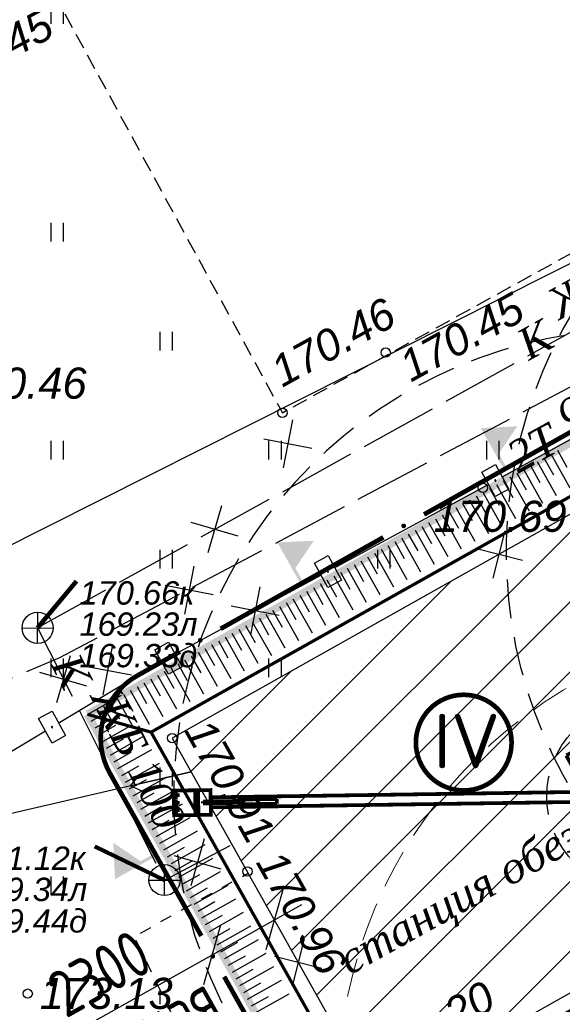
# Model space of a CAD drawing. Header units: metres. Extents: x 2193651 to 2201499, y 493187 to 494493.
# Tile 64 of 76: x 2200140 to 2200174, y 493770 to 493833. Entities that reach past the tile are written whole.
import ezdxf

# ---------------------------------------------------------------- set-up
doc = ezdxf.new("R2010")
doc.units = ezdxf.units.M
doc.set_wipeout_variables(frame=1)
for name, pattern in [('1.5_1.5', [1.5, 0.75, -0.75]), ('10_2', [6, 5, -1]), ('2_1', [1.5, 1, -0.5]), ('CONTI', [0]), ('H', [0.375, 0.25, -0.125]), ('HIDDEN', [0.375, 0.25, -0.125]), ('IMPORT-GOST2_303 5 _2_', [24, 20, -1.5, 1, -1.5])]:
    doc.linetypes.add(name, pattern=pattern)
for name, color, linetype in [('03B-1', 7, 'Continuous'), ('12492', 7, 'Continuous'), ('_ПОДСНОС', 7, 'Continuous'), ('AUDIT_I_080626095252-1', 7, 'Continuous'), ('contur_line_building', 7, 'Continuous'), ('contur_line_road', 7, 'Continuous'), ('net_electro', 1, 'Continuous'), ('relief_point', 7, 'Continuous'), ('z_text_net_cell', 7, 'Continuous'), ('z_text_net_pipeline', 7, 'Continuous'), ('z_text_relief_point', 7, 'Continuous')]:
    doc.layers.add(name, color=color, linetype=linetype)
for name, color, linetype, lineweight in [('_крестик', 10, 'Continuous', 35), ('net_pipeline', 7, 'Continuous', 30), ('АВТОТРАНСПОРТ', 160, 'Continuous', 40), ('КР_Оси', 21, 'IMPORT-GOST2_303 5 _2_', 15)]:
    doc.layers.add(name, color=color, linetype=linetype, lineweight=lineweight)
doc.layers.add('x_polygon', color=7, linetype='Continuous', true_color=0xffffff)
doc.styles.add('Bm-431', font='timesi.ttf')
doc.styles.add('D-131', font='ariali.ttf')
doc.styles.add('стиль1', font='isocpeur.ttf', dxfattribs={"width": 0.9})
doc.linetypes.add('ограждение2', pattern='A,0.25,-0.1,[132,ltypeshp.shx,S=0.1,R=0,X=-0.1,Y=0],-0.1,1', length=1.45)
doc.dimstyles.new('leader', dxfattribs={"dimtxt": 0.75, "dimasz": 0.18, "dimexe": 0.18, "dimexo": 0.0625, "dimgap": 0.25, "dimtad": 0, "dimtih": 1, "dimtoh": 1, "dimdec": 4, "dimzin": 0, "dimdsep": 46, "dimtxsty": 'D-131', "dimcen": 0, "dimadec": 0, "dimazin": 0, "dimtfac": 1, "dimtdec": 4, "dimtofl": 0, "dimtmove": 0, "dimatfit": 3, "dimfxl": 1, "dimtolj": 1, "dimtzin": 0, "dimarcsym": 0})

# ---------------------------------------------------------------- blocks, each defined once
blk = doc.blocks.new('ыероекыокеыокеыоы')
at = {"lineweight": 20}
h = blk.add_hatch(dxfattribs=at)
h.set_pattern_fill('ANSI31', color=2)
h.set_pattern_definition([(45, (0, 0), (-2.245064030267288, 2.245064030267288), [])])
h.paths.add_polyline_path([(2197667.194856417, 493875.6000014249), (2197625.219267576, 493852.006534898), (2197638.353809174, 493828.638620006), (2197680.329398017, 493852.2320865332)])
at = {"layer": '_ПОДСНОС', "color": 7, "lineweight": 30, "elevation": 341.6399999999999, "flags": 128}
blk.add_lwpolyline([(2197667.194856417, 493875.6000014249), (2197625.219267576, 493852.006534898), (2197638.353809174, 493828.638620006), (2197680.329398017, 493852.2320865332), (2197667.194856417, 493875.6000014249)], close=True, dxfattribs=at)
blk = doc.blocks.new('шнгщощ')
at = {"color": 34, "linetype": 'Continuous', "lineweight": 25, "const_width": 0.5, "flags": 128}
for points in [[(2194944.845849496, 493867.8085224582), (2194895.896392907, 493840.295212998)], [(2194895.896392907, 493840.295212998), (2194912.950777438, 493809.9534303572)]]:
    blk.add_lwpolyline(points, dxfattribs=at)
at = {"color": 34, "linetype": 'HIDDEN', "lineweight": 60, "ltscale": 5, "const_width": 0.2019374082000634, "elevation": 341.6399999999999}
blk.add_lwpolyline([(2194943.70059019, 493863.7233809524), (2194899.981534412, 493839.1499536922), (2194914.096036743, 493814.038571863), (2194957.815092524, 493838.6119991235)], close=True, dxfattribs=at)
at = {"color": 34, "linetype": 'Continuous', "lineweight": 25, "flags": 128}
for points in [[(2194925.667713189, 493857.0289543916), (2194926.892691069, 493854.8496358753)], [(2194926.103579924, 493857.2739445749), (2194926.716068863, 493856.1842853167)], [(2194924.360112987, 493856.2939838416), (2194924.972601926, 493855.2043245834)], [(2194924.795979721, 493856.5389740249), (2194926.0209576, 493854.3596555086)], [(2194925.231846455, 493856.7839642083), (2194925.844335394, 493855.6943049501)], [(2194923.488379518, 493855.8040034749), (2194924.100868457, 493854.7143442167)], [(2194923.924246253, 493856.0489936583), (2194925.149224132, 493853.8696751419)], [(2194922.180779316, 493855.0690329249), (2194923.405757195, 493852.8897144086)], [(2194922.61664605, 493855.3140231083), (2194923.229134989, 493854.2243638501)], [(2194923.052512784, 493855.5590132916), (2194924.277490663, 493853.3796947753)], [(2194921.309045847, 493854.5790525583), (2194922.534023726, 493852.3997340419)], [(2194921.744912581, 493854.8240427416), (2194922.35740152, 493853.7343834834)], [(2194920.001445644, 493853.8440820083), (2194920.613934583, 493852.7544227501)], [(2194920.437312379, 493854.0890721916), (2194921.662290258, 493851.9097536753)], [(2194920.873179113, 493854.334062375), (2194921.485668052, 493853.2444031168)], [(2194918.693845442, 493853.1091114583), (2194919.918823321, 493850.929792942)], [(2194919.129712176, 493853.3541016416), (2194919.742201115, 493852.2644423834)], [(2194919.56557891, 493853.599091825), (2194920.790556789, 493851.4197733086)], [(2194917.822111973, 493852.6191310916), (2194919.047089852, 493850.4398125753)], [(2194918.257978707, 493852.864121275), (2194918.870467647, 493851.7744620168)], [(2194916.51451177, 493851.8841605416), (2194917.12700071, 493850.7945012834)], [(2194916.950378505, 493852.129150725), (2194918.175356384, 493849.9498322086)], [(2194917.386245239, 493852.3741409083), (2194917.998734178, 493851.2844816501)], [(2194915.642778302, 493851.394180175), (2194916.255267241, 493850.3045209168)], [(2194916.078645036, 493851.6391703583), (2194917.303622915, 493849.459851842)], [(2194914.335178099, 493850.659209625), (2194915.560155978, 493848.4798911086)], [(2194914.771044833, 493850.9041998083), (2194915.383533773, 493849.8145405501)], [(2194915.206911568, 493851.1491899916), (2194916.431889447, 493848.9698714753)], [(2194913.463444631, 493850.1692292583), (2194914.68842251, 493847.989910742)], [(2194913.899311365, 493850.4142194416), (2194914.511800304, 493849.3245601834)], [(2194912.155844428, 493849.4342587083), (2194912.768333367, 493848.3445994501)], [(2194912.591711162, 493849.6792488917), (2194913.816689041, 493847.4999303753)], [(2194913.027577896, 493849.924239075), (2194913.640066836, 493848.8345798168)], [(2194910.848244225, 493848.6992881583), (2194912.073222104, 493846.519969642)], [(2194911.284110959, 493848.9442783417), (2194911.896599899, 493847.8546190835)], [(2194911.719977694, 493849.189268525), (2194912.944955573, 493847.0099500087)], [(2194909.976510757, 493848.2093077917), (2194911.201488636, 493846.0299892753)], [(2194910.412377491, 493848.454297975), (2194911.02486643, 493847.3646387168)], [(2194908.668910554, 493847.4743372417), (2194909.281399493, 493846.3846779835)], [(2194909.104777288, 493847.719327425), (2194910.329755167, 493845.5400089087)], [(2194909.540644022, 493847.9643176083), (2194910.153132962, 493846.8746583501)], [(2194907.797177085, 493846.984356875), (2194908.409666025, 493845.8946976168)], [(2194908.23304382, 493847.2293470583), (2194909.458021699, 493845.050028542)], [(2194906.489576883, 493846.249386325), (2194907.714554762, 493844.0700678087)], [(2194906.925443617, 493846.4943765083), (2194907.537932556, 493845.4047172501)], [(2194907.361310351, 493846.7393666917), (2194908.58628823, 493844.5600481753)], [(2194905.617843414, 493845.7594059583), (2194906.842821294, 493843.580087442)], [(2194906.053710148, 493846.0043961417), (2194906.666199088, 493844.9147368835)], [(2194904.310243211, 493845.0244354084), (2194904.922732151, 493843.9347761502)], [(2194904.746109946, 493845.2694255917), (2194905.971087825, 493843.0901070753)], [(2194905.18197668, 493845.514415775), (2194905.794465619, 493844.4247565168)], [(2194903.002643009, 493844.2894648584), (2194904.227620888, 493842.110146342)], [(2194903.438509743, 493844.5344550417), (2194904.050998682, 493843.4447957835)], [(2194903.874376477, 493844.779445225), (2194905.099354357, 493842.6001267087)], [(2194902.13090954, 493843.7994844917), (2194903.35588742, 493841.6201659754)], [(2194902.566776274, 493844.044474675), (2194903.179265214, 493842.9548154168)], [(2194900.823309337, 493843.0645139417), (2194901.435798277, 493841.9748546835)], [(2194901.259176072, 493843.309504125), (2194902.484153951, 493841.1301856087)], [(2194901.695042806, 493843.5544943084), (2194902.307531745, 493842.4648350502)], [(2194899.951575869, 493842.574533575), (2194900.564064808, 493841.4848743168)], [(2194900.387442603, 493842.8195237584), (2194901.612420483, 493840.640205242)], [(2194898.643975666, 493841.839563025), (2194899.868953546, 493839.6602445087)], [(2194899.0798424, 493842.0845532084), (2194899.69233134, 493840.9948939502)], [(2194899.515709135, 493842.3295433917), (2194900.740687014, 493840.1502248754)], [(2194895.896392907, 493840.295212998), (2194898.075711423, 493841.5201908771)], [(2194897.336375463, 493841.1045924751), (2194897.948864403, 493840.0149332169)], [(2194897.772242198, 493841.3495826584), (2194898.826648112, 493839.4737232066)], [(2194898.208108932, 493841.5945728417), (2194898.820597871, 493840.5049135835)], [(2194896.464641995, 493840.6146121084), (2194896.784052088, 493840.0463599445)], [(2194896.900508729, 493840.8596022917), (2194897.46491743, 493839.8554810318)], [(2194896.14138309, 493839.8593462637), (2194896.577241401, 493840.1043388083)], [(2194896.386373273, 493839.4234795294), (2194897.258089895, 493839.913464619)], [(2194896.631363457, 493838.9876127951), (2194897.721022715, 493839.6001017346)], [(2194896.87635364, 493838.5517460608), (2194898.619786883, 493839.5317162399)], [(2194897.121343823, 493838.1158793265), (2194898.211003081, 493838.728368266)], [(2194897.366334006, 493837.6800125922), (2194899.545652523, 493838.9049904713)], [(2194897.856314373, 493836.8082791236), (2194900.035632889, 493838.0332570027)], [(2194897.61132419, 493837.2441458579), (2194898.700983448, 493837.8566347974)], [(2194898.101304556, 493836.3724123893), (2194899.190963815, 493836.9849013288)], [(2194898.346294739, 493835.936545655), (2194900.525613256, 493837.161523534)], [(2194898.591284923, 493835.5006789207), (2194899.680944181, 493836.1131678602)], [(2194898.836275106, 493835.0648121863), (2194901.015593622, 493836.2897900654)], [(2194899.326255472, 493834.1930787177), (2194901.505573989, 493835.4180565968)], [(2194899.081265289, 493834.628945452), (2194900.170924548, 493835.2414343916)], [(2194899.571245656, 493833.7572119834), (2194900.660904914, 493834.369700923)], [(2194899.816235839, 493833.3213452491), (2194901.995554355, 493834.5463231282)], [(2194900.061226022, 493832.8854785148), (2194901.150885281, 493833.4979674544)], [(2194900.306216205, 493832.4496117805), (2194902.485534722, 493833.6745896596)], [(2194900.551206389, 493832.0137450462), (2194901.640865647, 493832.6262339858)], [(2194900.796196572, 493831.5778783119), (2194902.975515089, 493832.802856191)], [(2194901.041186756, 493831.1420115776), (2194902.130846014, 493831.7545005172)], [(2194901.286176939, 493830.7061448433), (2194903.465495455, 493831.9311227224)], [(2194901.776157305, 493829.8344113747), (2194903.955475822, 493831.0593892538)], [(2194901.531167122, 493830.270278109), (2194902.62082638, 493830.8827670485)], [(2194902.021147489, 493829.3985446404), (2194903.110806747, 493830.0110335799)], [(2194902.266137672, 493828.9626779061), (2194904.445456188, 493830.1876557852)], [(2194902.511127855, 493828.5268111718), (2194903.600787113, 493829.1393001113)], [(2194902.756118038, 493828.0909444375), (2194904.935436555, 493829.3159223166)], [(2194903.246098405, 493827.2192109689), (2194905.425416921, 493828.444188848)], [(2194903.001108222, 493827.6550777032), (2194904.09076748, 493828.2675666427)], [(2194903.491088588, 493826.7833442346), (2194904.580747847, 493827.3958331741)], [(2194903.736078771, 493826.3474775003), (2194905.915397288, 493827.5724553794)], [(2194904.226059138, 493825.4757440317), (2194906.405377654, 493826.7007219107)], [(2194903.981068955, 493825.911610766), (2194905.070728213, 493826.5240997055)], [(2194904.471049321, 493825.0398772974), (2194905.56070858, 493825.6523662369)], [(2194904.716039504, 493824.6040105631), (2194906.895358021, 493825.8289884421)], [(2194904.961029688, 493824.1681438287), (2194906.050688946, 493824.7806327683)], [(2194905.206019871, 493823.7322770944), (2194907.385338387, 493824.9572549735)], [(2194905.696000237, 493822.8605436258), (2194907.875318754, 493824.0855215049)], [(2194905.451010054, 493823.2964103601), (2194906.540669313, 493823.9088992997)], [(2194905.940990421, 493822.4246768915), (2194907.030649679, 493823.0371658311)], [(2194906.185980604, 493821.9888101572), (2194908.365299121, 493823.2137880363)], [(2194906.430970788, 493821.5529434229), (2194907.520630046, 493822.1654323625)], [(2194906.675960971, 493821.1170766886), (2194908.855279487, 493822.3420545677)]]:
    blk.add_lwpolyline(points, dxfattribs=at)
at = {"color": 34, "linetype": 'HIDDEN', "lineweight": 60, "ltscale": 5, "const_width": 0.2019374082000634}
blk.add_lwpolyline([(2194895.896392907, 493840.295212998), (2194899.981534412, 493839.1499536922)], dxfattribs=at)
blk = doc.blocks.new('фкцупфукпфукпфукфуп')
at = {"layer": '_крестик', "color": 7, "linetype": 'Continuous', "lineweight": 25, "ltscale": 0.4}
for p, q in [((16823.48394905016, 10797.69752511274), (16821.77435887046, 10795.06189781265)), ((16823.94696761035, 10795.52491637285), (16821.31134031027, 10797.23450655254))]:
    blk.add_line(p, q, dxfattribs=at)
blk = doc.blocks.new('ыкеокыеоыке')
at = {"color": 7, "linetype": 'Continuous', "lineweight": 25}
for p, q in [((2195882.843093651, 493801.4265869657), (2195880.013632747, 493798.5991939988)), ((2195887.443093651, 493801.4265869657), (2195884.613632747, 493798.5991939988))]:
    blk.add_line(p, q, dxfattribs=at)
at = {"color": 7, "linetype": 'CONTI', "lineweight": 25}
blk.add_line((2195888.028431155, 493800.0125952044), (2195868.281120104, 493800.0161814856), dxfattribs=at)
at = {"layer": 'AUDIT_I_080626095252-1', "color": 1, "lineweight": 25, "style": 'стиль1', "width": 0.8}
for s, p in [('2300', (2195871.216489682, 493801.0349338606)), ('Опасная', (2195868.469330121, 493796.4588293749)), ('зона', (2195870.406574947, 493793.4578538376))]:
    blk.add_text(s, height=2.999999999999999, rotation=359.9790547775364, dxfattribs=at).set_placement(p)
blk = doc.blocks.new('ыекроекыоекыоеклвлнев')
at = {"color": 1, "linetype": 'Continuous', "lineweight": 0, "flags": 128}
for points in [[(2197646.634543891, 493869.3203876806, 0.2, 0.2, 0), (2197645.654561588, 493871.0638424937, 2, 0, 0), (2197647.398016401, 493872.043824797, 0, 0, 0)], [(2197633.558541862, 493861.9706821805, 0.2, 0.2, 0), (2197632.578559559, 493863.7141369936, 2, 0, 0), (2197634.322014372, 493864.6941192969, 0, 0, 0)], [(2197624.14917582, 493844.5222243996, 0.2, 0.2, 0), (2197622.405721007, 493843.5422420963, 2, 0, 0), (2197621.425738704, 493845.2856969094, 0, 0, 0)]]:
    blk.add_lwpolyline(points, format="xyseb", dxfattribs=at)
at = {"color": 1, "linetype": 'Continuous', "lineweight": 0, "const_width": 0.3, "flags": 128}
for points in [[(2197651.864944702, 493872.2602698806), (2197641.404215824, 493866.3803760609)], [(2197638.788942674, 493864.9105643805), (2197628.328213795, 493859.0306705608)], [(2197625.712940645, 493857.5608588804), (2197622.96535789, 493856.0165088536)], [(2197621.209293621, 493849.7526252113), (2197627.08918744, 493839.2918963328)], [(2197628.55899912, 493836.6766231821), (2197634.343835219, 493826.38471032)]]:
    blk.add_lwpolyline(points, dxfattribs=at)
at = {"color": 1, "linetype": 'Continuous', "lineweight": 0, "const_width": 0.1475, "flags": 128}
for points in [[(2197640.020292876, 493865.6455349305, 1), (2197640.172792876, 493865.6455349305, 1)], [(2197626.944290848, 493858.2958294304, 1), (2197627.096790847, 493858.2958294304, 1)], [(2197627.747778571, 493837.9842233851, 1), (2197627.900278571, 493837.9842233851, 1)]]:
    blk.add_lwpolyline(points, format="xyb", close=True, dxfattribs=at)
at = {"color": 1, "linetype": 'Continuous', "lineweight": 0, "const_width": 0.3, "flags": 128}
blk.add_lwpolyline([(2197622.96535789, 493856.0165088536, 0.4142135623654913), (2197621.209293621, 493849.7526252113, 0.4142135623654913)], format="xyb", dxfattribs=at)
blk = doc.blocks.new('екокеыоекыокнывлвнел')
at = {"color": 7, "const_width": 0.2999999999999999}
for points in [[(2196777.423162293, 493862.6535485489), (2196775.985881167, 493865.2670852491)], [(2196775.39775338, 493863.2416763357), (2196778.01129008, 493864.6789574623)]]:
    blk.add_lwpolyline(points, dxfattribs=at)
blk.add_lwpolyline([(2196776.262632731, 493864.7832263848, -399.9991666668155), (2196776.254425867, 493864.7787664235, -0.002500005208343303)], format="xyb", close=True, dxfattribs=at)
at = {"color": 7, "linetype": 'H', "ltscale": 10}
blk.add_circle((2196776.70452173, 493863.9603168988), 30, dxfattribs=at)
blk.add_arc((2196776.717833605, 493863.9762302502), 6.000000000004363, 119.8046016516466, 119.2316438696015, dxfattribs=at)
at = {"layer": 'АВТОТРАНСПОРТ', "color": 7, "lineweight": 0}
for points, const_width in [([(2196791.774935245, 493887.1114451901), (2196791.166712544, 493887.5096885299), (2196792.462591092, 493889.4888371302), (2196793.792864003, 493888.6178201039), (2196792.496985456, 493886.6386715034), (2196791.878675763, 493887.0435194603)], 0.24), ([(2196792.622157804, 493889.3843583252), (2196792.482433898, 493889.1710524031)], 0.24), ([(2196792.482433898, 493889.1710524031), (2196792.679950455, 493889.041671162)], 0.24), ([(2196792.679950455, 493889.041671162), (2196792.819658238, 493889.2550418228)], 0.24), ([(2196793.028810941, 493889.1179497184), (2196792.889087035, 493888.9046437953)], 0.24), ([(2196792.88994489, 493888.905953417), (2196793.087461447, 493888.7765721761)], 0.24), ([(2196793.086603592, 493888.7752625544), (2196793.226311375, 493888.9886332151)], 0.24), ([(2196793.421547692, 493888.8607259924), (2196793.281823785, 493888.6474200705)], 0.24), ([(2196793.28268164, 493888.6487296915), (2196793.480198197, 493888.5193484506)], 0.24), ([(2196793.479340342, 493888.5180388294), (2196793.619048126, 493888.7314094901)], 0.24), ([(2196792.934544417, 493887.3069395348), (2196791.604271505, 493888.1779565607)], 0.24), ([(2196791.70663926, 493888.3342991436), (2196793.036912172, 493887.4632821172)], 0.24), ([(2196791.559074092, 493887.2527836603), (2196776.981100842, 493864.9946872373)], 0.24), ([(2196792.045596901, 493887.5248169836), (2196790.813166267, 493885.6425700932)], 0.24), ([(2196792.149354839, 493887.456917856), (2196790.916906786, 493885.5746443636)], 0.24), ([(2196792.045596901, 493887.5248169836), (2196792.149354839, 493887.456917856)], 0.24), ([(2196792.094300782, 493886.9023356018), (2196777.489378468, 493864.600579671)], 0.24), ([(2196790.736354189, 493885.692864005), (2196789.365067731, 493883.5985476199)], 0.24), ([(2196790.994032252, 493885.5241452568), (2196789.622745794, 493883.4298288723)], 0.24), ([(2196790.994032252, 493885.5241452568), (2196790.736354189, 493885.692864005)], 0.24), ([(2196789.622745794, 493883.4298288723), (2196789.365067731, 493883.5985476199)], 0.24), ([(2196777.038459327, 493869.3860019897), (2196775.988237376, 493868.8080871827)], 0.2399999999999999), ([(2196776.233473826, 493868.3629058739), (2196775.988237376, 493868.8080871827)], 0.2399999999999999), ([(2196777.241691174, 493869.0187212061), (2196776.191034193, 493868.4399471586)], 0.2399999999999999), ([(2196778.329072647, 493867.052811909), (2196777.044988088, 493869.3877776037)], 0.2399999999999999), ([(2196777.455008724, 493866.1455746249), (2196776.233473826, 493868.3629058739)], 0.2399999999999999), ([(2196777.439242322, 493868.6708699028), (2196776.384035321, 493868.0895893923)], 0.2399999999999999), ([(2196777.631992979, 493868.3203741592), (2196776.577036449, 493867.7392316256)], 0.2399999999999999), ([(2196777.824743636, 493867.9698784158), (2196776.770037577, 493867.3888738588)], 0.2399999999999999), ([(2196778.017494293, 493867.6193826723), (2196776.962788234, 493867.0383781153)], 0.2399999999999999), ([(2196775.58788176, 493867.3672328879), (2196771.456246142, 493861.0526287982)], 0.24), ([(2196772.833032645, 493867.0694120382), (2196771.782830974, 493866.4914604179)], 0.2399999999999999), ([(2196774.032567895, 493864.8918781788), (2196772.833032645, 493867.0694120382)], 0.2399999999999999), ([(2196777.651809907, 493866.0168079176), (2196775.58788176, 493867.3672328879)], 0.24), ([(2196778.210745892, 493867.2691628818), (2196777.156039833, 493866.6881583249)], 0.2399999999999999), ([(2196773.260158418, 493863.8096463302), (2196771.782830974, 493866.4914604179)], 0.2399999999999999), ([(2196773.025584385, 493866.7198700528), (2196771.975624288, 493866.1414798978)], 0.2399999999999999), ([(2196773.218585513, 493866.369512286), (2196772.168625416, 493865.7911221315)], 0.2399999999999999), ([(2196778.149616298, 493866.7788124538), (2196777.349040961, 493866.337800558)], 0.2399999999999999), ([(2196779.599708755, 493864.7423007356), (2196778.678812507, 493866.4168486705)], 0.2399999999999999), ([(2196773.41158664, 493866.0191545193), (2196772.361626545, 493865.4407643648)], 0.2399999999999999), ([(2196773.604587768, 493865.668796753), (2196772.554627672, 493865.0904065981)], 0.2399999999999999), ([(2196777.68169227, 493866.0643717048), (2196777.542042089, 493865.987442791)], 0.2399999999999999), ([(2196778.209655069, 493865.6518106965), (2196780.273583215, 493864.3013857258)], 0.24), ([(2196778.981247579, 493865.8669039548), (2196778.383865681, 493865.5378249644)], 0.2399999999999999), ([(2196778.789749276, 493866.2180895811), (2196778.412588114, 493866.0103233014)], 0.2399999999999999), ([(2196773.797588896, 493865.3184389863), (2196772.747628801, 493864.7400488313)], 0.2399999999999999), ([(2196777.944746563, 493865.2959279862), (2196777.92654152, 493865.2858993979)], 0.2399999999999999), ([(2196773.990590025, 493864.9680812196), (2196772.940629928, 493864.3896910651)], 0.2399999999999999), ([(2196773.566441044, 493864.2777547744), (2196773.133380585, 493864.039195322)], 0.2399999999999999), ([(2196780.273583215, 493864.3013857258), (2196776.141947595, 493857.9867816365)], 0.24), ([(2196781.477015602, 493861.3286259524), (2196780.039190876, 493863.9431511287)], 0.2399999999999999), ([(2196780.329709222, 493863.4129969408), (2196779.346180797, 493862.8712019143)], 0.2399999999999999), ([(2196780.146711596, 493863.7451952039), (2196779.776081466, 493863.5410266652)], 0.2399999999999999), ([(2196780.415940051, 493860.7708894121), (2196779.345719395, 493862.7135549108)], 0.2399999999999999), ([(2196780.512009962, 493863.0804147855), (2196779.462049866, 493862.5020246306)], 0.2399999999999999), ([(2196780.705011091, 493862.7300570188), (2196779.655050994, 493862.1516668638)], 0.2399999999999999), ([(2196780.898012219, 493862.3796992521), (2196779.848052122, 493861.8013090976)], 0.2399999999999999), ([(2196781.091013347, 493862.0293414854), (2196780.04105325, 493861.4509513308)], 0.2399999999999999), ([(2196781.284014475, 493861.6789837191), (2196780.234054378, 493861.1005935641)], 0.2399999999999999), ([(2196781.477015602, 493861.3286259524), (2196780.427055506, 493860.7502357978)], 0.2399999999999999)]:
    blk.add_lwpolyline(points, dxfattribs=dict(at, const_width=const_width))
at = {"layer": 'АВТОТРАНСПОРТ', "color": 7, "lineweight": 0, "const_width": 0.24}
for points in [[(2196776.981100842, 493864.9946872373, 0.9404078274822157), (2196777.489378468, 493864.600579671)], [(2196771.456246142, 493861.0526287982, 0.2476216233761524), (2196776.141947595, 493857.9867816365, -1.658236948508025)]]:
    blk.add_lwpolyline(points, format="xyb", dxfattribs=at)
at = {"layer": 'АВТОТРАНСПОРТ', "color": 7, "lineweight": 0}
blk.add_arc((2196776.724119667, 493863.9671258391), 6.000000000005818, 88.30373116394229, 88.87668894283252, dxfattribs=at)
blk = doc.blocks.new('ыекокеыоыкеоекыоыке')
at = {"color": 7, "linetype": 'H', "lineweight": 0, "ltscale": 10}
blk.add_circle((2196461.766649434, 493503.8817481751), 30, dxfattribs=at)
blk = doc.blocks.new('330')
h = blk.add_hatch(color=0)
edge = h.paths.add_edge_path()
edge.add_arc((0, 0), 0.15, 0, 360.0002688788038)
at = {"color": 0}
blk.add_circle((0, 0), 0.15, dxfattribs=at)
blk = doc.blocks.new('*E281')
blk.add_wipeout([(-0.25, -0.25), (-0.25, 0.25), (0.25, 0.25), (0.25, -0.25)])
blk = doc.blocks.new('*E282')
blk.add_wipeout([(-0.25, -0.25), (-0.25, 0.25), (0.25, 0.25), (0.25, -0.25)])
blk = doc.blocks.new('*E283')
blk.add_wipeout([(-0.25, -0.25), (-0.25, 0.25), (0.25, 0.25), (0.25, -0.25)])
blk = doc.blocks.new('*E284')
blk.add_wipeout([(-0.25, -0.25), (-0.25, 0.25), (0.25, 0.25), (0.25, -0.25)])
blk = doc.blocks.new('ж9итдщд')
at = {"color": 251, "lineweight": 25, "true_color": 0x5d5d5d}
for points in [[(2197140.669491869, 493793.3585924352), (2197140.690360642, 493795.3584835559)], [(2197139.679980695, 493794.3689723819), (2197141.679871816, 493794.3481036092)], [(2197146.651387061, 493784.2036821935), (2197150.547815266, 493785.108031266)], [(2197146.651387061, 493784.2036821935), (2197147.163544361, 493784.8182411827)], [(2197146.651387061, 493784.2036821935), (2197147.381878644, 493783.8775382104)], [(2197148.832071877, 493777.1497518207), (2197148.832071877, 493779.1497518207)], [(2197147.832071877, 493778.1497518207), (2197149.832071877, 493778.1497518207)]]:
    blk.add_lwpolyline(points, dxfattribs=at)
for centre in [(2197140.679926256, 493794.3585379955), (2197148.832071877, 493778.1497518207)]:
    blk.add_circle(centre, 1, dxfattribs=at)
at = {"layer": 'contur_line_building', "color": 251, "linetype": '2_1', "lineweight": 30, "true_color": 0x5d5d5d, "flags": 128}
blk.add_lwpolyline([(2197140.984150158, 493836.4620623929), (2197156.409879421, 493808.1795646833), (2197191.292714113, 493827.436632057), (2197179.149050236, 493851.45633283), (2197153.647923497, 493898.0932788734)], dxfattribs=at)
at = {"layer": 'contur_line_building', "color": 251, "lineweight": 30, "true_color": 0x5d5d5d, "elevation": 341.6399999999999, "flags": 128}
blk.add_lwpolyline([(2197191.306928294, 493810.8657532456), (2197149.331339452, 493787.2722867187), (2197162.465881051, 493763.9043718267), (2197204.441469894, 493787.4978383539), (2197191.306928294, 493810.8657532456)], close=True, dxfattribs=at)
at = {"layer": 'contur_line_road', "color": 251, "linetype": '1.5_1.5', "true_color": 0x5d5d5d, "flags": 128}
blk.add_lwpolyline([(2197082.945918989, 493716.1798014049), (2197115.370756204, 493729.7583450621), (2197156.325428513, 493746.3170802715), (2197158.292399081, 493750.9345210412), (2197146.893818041, 493774.5215897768), (2197150.992168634, 493776.8192781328), (2197150.992168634, 493776.8192781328), (2197154.215932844, 493778.5873252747)], dxfattribs=at)
at = {"layer": 'net_electro', "color": 251, "true_color": 0x5d5d5d, "flags": 128}
blk.add_lwpolyline([(2197150.547815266, 493785.108031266), (2197063.847491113, 493764.9851511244), (2197026.243270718, 493829.2861184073), (2196990.834071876, 493894.4697518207)], dxfattribs=at)
at = {"layer": 'net_pipeline', "color": 251, "true_color": 0x5d5d5d, "flags": 128}
blk.add_lwpolyline([(2197135.375642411, 493784.2640503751), (2197148.326877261, 493792.0268338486), (2197169.479462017, 493803.4757125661), (2197189.155083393, 493814.2857791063), (2197201.016486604, 493820.833662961), (2197215.330480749, 493828.3991479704), (2197212.765221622, 493833.4101531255)], dxfattribs=at)
at = {"layer": 'net_pipeline', "color": 251, "linetype": '10_2', "true_color": 0x5d5d5d, "flags": 128}
for points in [[(2197192.270007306, 493822.9749277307), (2197140.750523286, 493794.3976973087)], [(2197062.492374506, 493759.161682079), (2197142.112838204, 493792.4460747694), (2197194.77151922, 493820.3955962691)], [(2197140.750523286, 493794.3976973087), (2197140.679926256, 493794.3585379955), (2197148.832071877, 493778.1497518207), (2197153.171695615, 493780.4398354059)]]:
    blk.add_lwpolyline(points, dxfattribs=at)
at = {"layer": 'relief_point', "color": 251, "true_color": 0x5d5d5d, "xscale": 2, "yscale": 2, "zscale": 2, "rotation": 359.4021428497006}
for p in [(2197163.050631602, 493812.0504832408, 340.9), (2197156.409879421, 493808.1795646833, 340.92), (2197169.300342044, 493803.3647985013, 341.38), (2197149.331339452, 493787.2722867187, 341.82), (2197154.162170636, 493778.7014133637, 341.92), (2197140.039459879, 493770.848347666, 346.26)]:
    blk.add_blockref('330', p, dxfattribs=at)
at = {"layer": '12492', "color": 251, "linetype": 'Continuous', "true_color": 0x5d5d5d, "style": 'Bm-431'}
blk.add_text('станция обезжелезивания', height=2, rotation=29.09758853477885, dxfattribs=at).set_placement((2197160.741604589, 493772.0119731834, -366.2))
at = {"layer": 'z_text_net_cell', "color": 251, "true_color": 0x5d5d5d, "style": 'D-131'}
for s, p in [('170.66к', (2197143.36989897, 493795.8523988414)), ('169.23л', (2197143.36989897, 493793.847487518)), ('171.12к', (2197136.347045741, 493778.805465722)), ('169.34л', (2197136.283607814, 493776.8005543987)), ('169.44д', (2197136.289746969, 493774.7762024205))]:
    blk.add_text(s, height=1.5, dxfattribs=at).set_placement(p)
at = {"layer": 'z_text_net_pipeline', "color": 251, "true_color": 0x5d5d5d, "style": 'Bm-431'}
for s, rotation, p in [(' ЖБ 100 ', 29.01659848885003, (2197173.543341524, 493813.7491503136)), ('К', 29.01659848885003, (2197172.251988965, 493811.5081357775)), (' ст. 150 ', 28.78502026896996, (2197173.901471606, 493807.0643145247)), ('К', 296.6999307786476, (2197141.505325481, 493792.0108456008)), (' ЖБ 100 ', 296.6999307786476, (2197143.692308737, 493790.629961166))]:
    blk.add_text(s, height=2, rotation=rotation, dxfattribs=at).set_placement(p)
at = {"layer": 'z_text_relief_point', "color": 251, "true_color": 0x5d5d5d, "style": 'D-131'}
for s, rotation, p in [(' 170.45', 28.08956740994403, (2197133.666907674, 493828.0551556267, 340.9)), (' 170.46', 28.9008913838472, (2197155.725324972, 493809.4055903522, 340.92)), (' 170.45', 28.9008913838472, (2197163.989526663, 493809.7409610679, 340.9)), (' 170.91', 299.3392911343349, (2197149.697252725, 493788.4204567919, 341.82)), (' 170.96', 299.3392911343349, (2197154.295172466, 493779.9659985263, 341.92)), (' 171.20', 29.33929114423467, (2197162.14183969, 493765.4410537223, 342.4))]:
    blk.add_text(s, height=2, rotation=rotation, dxfattribs=at).set_placement(p)
for s, p in [(' 170.46', (2197134.508393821, 493809.0852492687, 340.92)), (' 170.69', (2197165.357675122, 493800.5271381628, 341.38)), (' 173.13', (2197140.039459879, 493769.865400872, 346.26))]:
    blk.add_text(s, height=2, dxfattribs=at).set_placement(p)
at = {"layer": 'z_text_net_cell', "color": 251, "true_color": 0x5d5d5d, "has_arrowhead": 0}
for points in [[(2197140.679926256, 493794.3585379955), (2197143.179926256, 493797.3585379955)], [(2197148.832071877, 493778.1497518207), (2197144.346022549, 493780.3116048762)]]:
    blk.add_leader(points, dimstyle='leader', dxfattribs=at)
at = {"layer": '03B-1', "color": 251, "linetype": 'Continuous', "true_color": 0x5d5d5d, "xscale": 3.600000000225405, "yscale": 2, "zscale": 2, "rotation": 118.7791224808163}
for name, p in [('*E281', (2197170.09971713, 493803.8244798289)), ('*E282', (2197159.33946951, 493797.9724133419)), ('*E283', (2197149.093850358, 493792.4059827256)), ('*E284', (2197141.609649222, 493787.9811593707))]:
    blk.add_blockref(name, p, dxfattribs=at)
at = {"layer": 'x_polygon', "true_color": 0x5d5d5d}
h = blk.add_hatch(dxfattribs=at)
h.set_pattern_fill('401', color=251, style=0, pattern_type=2)
h.set_pattern_definition([(270, (-2190797.487928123, -493802.6342481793), (14, -14), [1.2, -12.8]), (270, (-2190796.687928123, -493802.6342481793), (14, -14), [1.2, -12.8]), (270, (-2190803.687928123, -493795.6342481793), (14, -14), [1.2, -12.8]), (270, (-2190804.487928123, -493795.6342481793), (14, -14), [1.2, -12.8])])
h.paths.add_polyline_path([(2197118.482391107, 493878.5791472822), (2197153.647923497, 493898.0932788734), (2197179.149050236, 493851.45633283), (2197191.292714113, 493827.436632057), (2197156.409879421, 493808.1795646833), (2197141.866022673, 493834.8451821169), (2197115.548580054, 493820.2991171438), (2197088.94697121, 493805.8680165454), (2197087.843013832, 493802.9178960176), (2197095.857241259, 493787.362252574), (2197094.248981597, 493786.6370120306), (2197054.902071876, 493766.6037518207), (2197062.952071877, 493752.3157518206), (2197074.418071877, 493731.7997518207), (2197081.834071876, 493718.5717518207), (2197082.946438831, 493716.1800190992), (2197115.370756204, 493729.7583450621), (2197156.325428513, 493746.3170802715), (2197158.292399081, 493750.9345210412), (2197146.893818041, 493774.5215897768), (2197150.992168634, 493776.8192781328), (2197154.213650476, 493778.5860735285), (2197149.331339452, 493787.2722867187), (2197191.306928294, 493810.8657532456), (2197204.441469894, 493787.4978383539), (2197202.710010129, 493786.5246265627), (2197193.683990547, 493781.4513185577), (2197198.501299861, 493773.4866632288), (2197203.228792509, 493765.9560405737), (2197220.887292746, 493779.0590191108), (2197223.466029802, 493784.6036106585), (2197220.10908549, 493782.8535238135), (2197216.315625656, 493790.1299818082), (2197216.296374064, 493790.1669094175), (2197202.495839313, 493816.6385252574), (2197217.2452055, 493824.3278609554), (2197231.045740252, 493797.8562451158), (2197234.858451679, 493790.5428595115), (2197225.855380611, 493785.8492587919), (2197222.396269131, 493777.8553237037), (2197204.345659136, 493764.2763083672), (2197208.896180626, 493757.4558343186), (2197207.633306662, 493748.8218482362), (2197197.503109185, 493742.1471872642), (2197197.970908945, 493737.1420335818), (2197215.365680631, 493719.2995584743), (2197218.509997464, 493725.4470841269), (2197213.316511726, 493733.6581882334), (2197217.523821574, 493736.3192924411), (2197222.717307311, 493728.1081883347), (2197225.488782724, 493725.2942564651), (2197227.71603616, 493729.8112623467), (2197245.729923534, 493721.3288861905), (2197239.69993604, 493705.2048781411), (2197245.09459845, 493702.7484544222), (2197249.406468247, 493703.8635234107), (2197258.781097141, 493702.6581505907), (2197266.924771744, 493705.63590078), (2197274.88819435, 493683.8572026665), (2197266.744519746, 493680.8794524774), (2197214.865504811, 493661.9097914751), (2197217.172980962, 493655.6479958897), (2197217.960617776, 493655.8662336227), (2197218.525486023, 493654.179279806), (2197216.582663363, 493653.4127531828), (2197201.073975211, 493647.61617124), (2197121.757794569, 493619.0197337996), (2197119.668543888, 493618.2892068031), (2197120.487772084, 493616.8389607), (2197131.224609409, 493620.2075701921), (2197217.523216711, 493652.0992503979), (2197288.714643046, 493682.0788858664), (2197288.07608128, 493683.4989210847), (2197276.665506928, 493709.3793923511), (2197261.618210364, 493744.2182982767), (2197251.128820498, 493769.2491112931), (2197240.337151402, 493794.0630666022), (2197212.67456355, 493855.2950421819), (2197200.544028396, 493881.1830262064), (2197191.484699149, 493902.3787086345), (2197185.027401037, 493917.046885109), (2197167.949867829, 493955.7071833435), (2197156.902195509, 493981.8638829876), (2197136.663496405, 494027.137526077), (2197120.074423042, 494062.7725628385), (2197117.454071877, 494073.9517518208), (2197111.652071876, 494083.5837518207), (2197105.822716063, 494086.6425701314), (2197100.981310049, 494086.5330812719), (2197082.34211414, 494075.2069532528), (2197062.367509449, 494062.7355482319), (2197061.419319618, 494054.9332840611), (2197072.313604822, 494060.0815920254), (2197072.748160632, 494048.7523557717), (2197072.969111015, 494042.9919930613), (2197070.84173265, 494034.4940961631), (2197047.704815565, 494019.5419896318), (2197030.25551902, 494007.3925501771), (2197025.720191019, 494004.2347327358), (2196987.865467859, 493986.2800271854), (2196960.220693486, 493976.9958687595), (2196946.216886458, 493975.0930666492), (2196938.054481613, 493977.7248222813), (2196972.343943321, 493915.6135282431), (2196974.83505277, 493916.96010856), (2196973.74370396, 493919.7116459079), (2196981.258295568, 493923.9498529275), (2196983.587759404, 493920.0489475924), (2196987.038129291, 493921.930232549), (2196985.140414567, 493925.3979005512), (2196992.807224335, 493929.5332644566), (2197006.92659609, 493937.0663475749), (2197008.939504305, 493935.6890461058), (2197011.766297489, 493935.0957409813), (2197020.077389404, 493939.3071028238), (2197018.451180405, 493942.0945566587), (2197016.215934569, 493946.0295947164), (2197010.177441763, 493942.5995094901), (2197011.012689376, 493941.1290980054), (2197010.064848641, 493940.5906897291), (2197007.894610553, 493944.4112849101), (2197004.126568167, 493942.2708987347), (2197003.485039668, 493943.4002774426), (2197005.119748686, 493944.3288520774), (2196999.711849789, 493953.8491865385), (2196998.317344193, 493953.057056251), (2196997.631744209, 493954.2640205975), (2197001.337919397, 493956.3692639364), (2196998.888095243, 493960.6820563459), (2196999.956390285, 493961.2888870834), (2197000.902435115, 493959.623422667), (2197004.746841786, 493961.8071865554), (2197001.669503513, 493967.224686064), (2197002.743140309, 493967.8345511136), (2197003.677799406, 493966.1891307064), (2197006.534097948, 493967.8116129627), (2197004.591909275, 493971.2307385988), (2197009.468288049, 493974.000700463), (2197011.410476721, 493970.5815748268), (2197013.777925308, 493971.9263723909), (2197012.913865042, 493973.4475071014), (2197013.984402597, 493974.0556116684), (2197017.015241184, 493968.7199725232), (2197020.920219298, 493970.9381432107), (2197020.048291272, 493972.4731287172), (2197021.144929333, 493973.0960593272), (2197023.590553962, 493968.7906599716), (2197026.98177425, 493970.7169973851), (2197027.626640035, 493969.5817435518), (2197026.269910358, 493968.8110713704), (2197031.716535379, 493959.2225615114), (2197033.074197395, 493959.9937632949), (2197033.687883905, 493958.9133990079), (2197030.014038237, 493956.8265200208), (2197032.20035474, 493952.9776195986), (2197031.271283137, 493952.4498728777), (2197030.45069865, 493953.8944706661), (2197024.293351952, 493950.3968720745), (2197026.43368989, 493946.628914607), (2197028.117026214, 493943.7055998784), (2197031.205990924, 493943.2957892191), (2197033.572937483, 493941.3685435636), (2197034.50678954, 493938.2517944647), (2197034.217658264, 493935.9988536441), (2197032.996793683, 493934.0741581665), (2197014.956509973, 493923.5293266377), (2196997.053528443, 493911.8619683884), (2196996.345642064, 493912.9943488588), (2196982.560229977, 493903.9987954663), (2196980.924528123, 493906.3359902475), (2196978.364717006, 493904.7076106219), (2196983.480071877, 493895.4417518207), (2196993.596052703, 493877.2010588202), (2197003.950460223, 493881.9477710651), (2197015.710709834, 493881.5748960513), (2197026.091697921, 493868.9586689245), (2197033.593618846, 493864.7641574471), (2197042.103989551, 493868.291264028), (2197054.770971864, 493873.9836866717), (2197062.204178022, 493875.5862612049), (2197076.185569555, 493872.1883125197), (2197085.883369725, 493867.4003810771), (2197112.021284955, 493821.3980122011), (2197114.776774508, 493822.4747588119), (2197092.306874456, 493863.8114687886)])
h.paths.add_polyline_path([(2197073.232548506, 494000.5430154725), (2197078.907491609, 494003.8044842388), (2197082.940031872, 493996.7878796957), (2197077.26508877, 493993.5264109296)])
h.paths.add_polyline_path([(2197126.717153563, 493940.088239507), (2197128.655379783, 493934.8098093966), (2197122.639498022, 493932.6007927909), (2197120.701271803, 493937.8792229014), (2197119.061055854, 493937.260694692), (2197116.576754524, 493943.3228683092), (2197114.858923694, 493942.6188948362), (2197108.467742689, 493958.2146071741), (2197117.73291581, 493962.011509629)])
h.paths.add_polyline_path([(2197208.989434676, 493775.810847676), (2197200.995377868, 493770.765616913), (2197198.012685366, 493775.6220184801), (2197206.162468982, 493780.634137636), (2197207.169334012, 493781.2533599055), (2197210.155803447, 493776.54696949)])
h.paths.add_polyline_path([(2197160.883421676, 493935.1978376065), (2197164.785705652, 493937.2642278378), (2197167.425884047, 493932.2783710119), (2197163.523600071, 493930.2119807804)])
h.paths.add_polyline_path([(2197233.748370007, 493736.0412239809), (2197231.117291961, 493740.7559871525), (2197238.554000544, 493744.9060494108), (2197241.185078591, 493740.1912862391)])
h.paths.add_polyline_path([(2197239.082579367, 493774.3939158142), (2197241.030234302, 493770.2886241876), (2197235.381230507, 493767.6085928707), (2197233.433575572, 493771.7138844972)])
h.paths.add_polyline_path([(2197208.303664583, 493837.5984266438), (2197212.115581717, 493839.8114638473), (2197215.058850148, 493834.7417364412), (2197211.246933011, 493832.5286992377)])
h.paths.add_polyline_path([(2197076.562639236, 493984.2423064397), (2197077.321408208, 493982.3918282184), (2197075.470929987, 493981.6330592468), (2197074.712161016, 493983.483537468)])
at = {"color": 251, "linetype": 'Continuous', "lineweight": 25, "true_color": 0x5d5d5d}
for p, q in [((2197169.228185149, 493804.3725966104), (2197170.104667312, 493804.8540309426)), ((2197170.104667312, 493804.8540309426), (2197170.971249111, 493803.2763630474)), ((2197170.094766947, 493802.7949287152), (2197169.228185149, 493804.3725966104)), ((2197170.971249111, 493803.2763630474), (2197170.094766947, 493802.7949287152)), ((2197158.467937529, 493798.5205301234), (2197159.344419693, 493799.0019644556)), ((2197159.344419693, 493799.0019644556), (2197160.211001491, 493797.4242965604)), ((2197159.334519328, 493796.9428622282), (2197158.467937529, 493798.5205301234)), ((2197160.211001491, 493797.4242965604), (2197159.334519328, 493796.9428622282)), ((2197148.222318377, 493792.9540995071), (2197149.098800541, 493793.4355338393)), ((2197149.098800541, 493793.4355338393), (2197149.965382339, 493791.8578659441)), ((2197149.088900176, 493791.3764316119), (2197148.222318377, 493792.9540995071)), ((2197149.965382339, 493791.8578659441), (2197149.088900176, 493791.3764316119)), ((2197140.738117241, 493788.5292761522), (2197141.614599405, 493789.0107104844)), ((2197141.614599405, 493789.0107104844), (2197142.481181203, 493787.4330425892)), ((2197141.60469904, 493786.951608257), (2197140.738117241, 493788.5292761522)), ((2197142.481181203, 493787.4330425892), (2197141.60469904, 493786.951608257))]:
    blk.add_line(p, q, dxfattribs=at)
for centre, start_param, end_param in [((2197170.09971713, 493803.8244798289), 5.452815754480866e-09, 3.141592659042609), ((2197170.09971713, 493803.8244798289), 3.141592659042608, 6.283185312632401), ((2197159.33946951, 493797.9724133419), 5.452815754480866e-09, 3.141592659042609), ((2197159.33946951, 493797.9724133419), 3.141592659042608, 6.283185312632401), ((2197149.093850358, 493792.4059827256), 5.452815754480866e-09, 3.141592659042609), ((2197149.093850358, 493792.4059827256), 3.141592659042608, 6.283185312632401), ((2197141.609649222, 493787.9811593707), 5.452815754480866e-09, 3.141592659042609), ((2197141.609649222, 493787.9811593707), 3.141592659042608, 6.283185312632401)]:
    blk.add_ellipse(centre, major_axis=(-0.02166454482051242, 0.03944169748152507), ratio=0.5555555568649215, start_param=start_param, end_param=end_param, dxfattribs=at)
at = {"layer": 'z_text_net_cell', "color": 251, "true_color": 0x5d5d5d, "style": 'D-131'}
blk.add_text('169.33д', height=1.5, dxfattribs=at).set_placement((2197143.36989897, 493791.8231355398))
at = {"layer": 'z_text_net_pipeline', "color": 251, "true_color": 0x5d5d5d, "style": 'Bm-431'}
blk.add_text('2Т', height=2, rotation=28.78502026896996, dxfattribs=at).set_placement((2197171.568562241, 493804.2612621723))
at = {"color": 7, "lineweight": 0, "true_color": 0xffffff}
blk.add_wipeout([(2197379.0007610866, 493517.10266345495), (2197495.5120718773, 493517.10266345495), (2197495.5120718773, 494487.36575182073), (2196201.795605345, 494487.36575182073), (2196201.795605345, 493187.3657518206), (2197495.5120718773, 493187.3657518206), (2197495.5120718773, 493517.10266345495), (2196554.680084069, 493517.10266345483), (2196554.680084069, 493858.2491584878), (2197070.7335650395, 494090.36575182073), (2197224.867163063, 494090.3657518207), (2197276.818454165, 493979.6499218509), (2197379.0007610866, 493803.7342076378)], dxfattribs=at)

msp = doc.modelspace()

# ---------------------------------------------------------------- block references
at = {"color": 1, "lineweight": 100}
msp.add_blockref('ж9итдщд', (3000, 0), dxfattribs=at)

# ---------------------------------------------------------------- next in the draw order: linework, layer by layer
at = {"color": 1, "lineweight": 20, "ltscale": 1000, "const_width": 0.3}
msp.add_lwpolyline([(2200171.141964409, 493787.0131366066, 399.9991666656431), (2200171.142118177, 493786.9823832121, 0.002500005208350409)], format="xyb", close=True, dxfattribs=at)
at = {"layer": 'КР_Оси', "color": 5, "linetype": 'ограждение2', "lineweight": 30, "ltscale": 3.9}
msp.add_lwpolyline([(2199718.494081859, 493863.6459802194), (2199907.198517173, 493963.0703421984), (2199917.573182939, 493941.5821089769), (2200026.495139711, 493999.8993021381), (2200134.946180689, 493797.6791730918), (2200193.034792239, 493826.9025743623), (2200197.097254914, 493822.2930546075), (2200216.021839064, 493831.9999942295), (2200216.966552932, 493830.1581864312), (2200219.848354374, 493831.6363416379), (2200242.387553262, 493788.346832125), (2200291.161523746, 493670.2389450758), (2200097.612071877, 493598.4657518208), (2200061.282999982, 493696.2078359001), (2199849.262071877, 493616.7157518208), (2199781.212071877, 493591.5657518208), (2199757.812071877, 493597.8657518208), (2199739.012071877, 493603.5657518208), (2199691.212071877, 493660.5657518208), (2199652.501025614, 493641.5567581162), (2199637.584071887, 493646.0037517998)], dxfattribs=at)

# ---------------------------------------------------------------- next in the draw order: block references
at = {"color": 34, "lineweight": 25}
msp.add_blockref('шнгщощ', (5247.988091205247, -51.49591387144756), dxfattribs=at)
at = {"color": 1, "lineweight": 0}
msp.add_blockref('ыекроекыоекыоеклвлнев', (2524.112071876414, -64.73424817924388), dxfattribs=at)
at = {"color": 1, "lineweight": 30}
msp.add_blockref('ыероекыокеыокеыоы', (2524.112071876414, -64.73424817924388), dxfattribs=at)
at = {"color": 4, "lineweight": 158}
msp.add_blockref('екокеыоекыокнывлвнел', (3424.112071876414, -64.73424817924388), dxfattribs=at)
at = {"color": 4, "lineweight": 158, "xscale": -1}
for name, p, rotation in [('екокеыоекыокнывлвнел', (3793808.457836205, 2084404.797433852), 57.61606472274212), ('ыекокеыоыкеоекыоыке', (1554170.719734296, 2650301.146287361), 119.3392911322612)]:
    msp.add_blockref(name, p, dxfattribs=dict(at, rotation=rotation))
at = {"color": 1, "lineweight": 80, "rotation": 29.33356594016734}
msp.add_blockref('ыкеокыеоыке', (527730.3482662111, -1012460.345064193), dxfattribs=at)
at = {"layer": '_крестик', "color": 4, "linetype": 'Continuous', "lineweight": 0}
for p, rotation in [((2188617.296510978, 477484.3138401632), 22.0484899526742), ((2187198.664072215, 478576.622012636), 16.9157906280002), ((2187754.77714244, 478133.2787882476, 341.6399999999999), 18.91084753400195), ((2188610.955794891, 477474.9058236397), 22.0484899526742), ((2188615.191886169, 477473.5848947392), 22.0484899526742), ((2188605.70554971, 477469.7356900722), 22.0484899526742), ((2187188.93815366, 478566.9842636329), 16.9157906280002), ((2187197.562915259, 478555.2133590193), 16.9157906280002), ((2187741.879653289, 478107.0544197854, 341.6399999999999), 18.91084753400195)]:
    msp.add_blockref('фкцупфукпфукпфукфуп', p, dxfattribs=dict(at, rotation=rotation))

# ---------------------------------------------------------------- next in the draw order: texts
at = {"color": 1, "linetype": 'Continuous', "lineweight": 25, "style": 'стиль1'}
msp.add_text('IV', height=3.5, dxfattribs=at).set_placement((2200166.115116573, 493785.3347269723))

doc.saveas('drawing.dxf')
